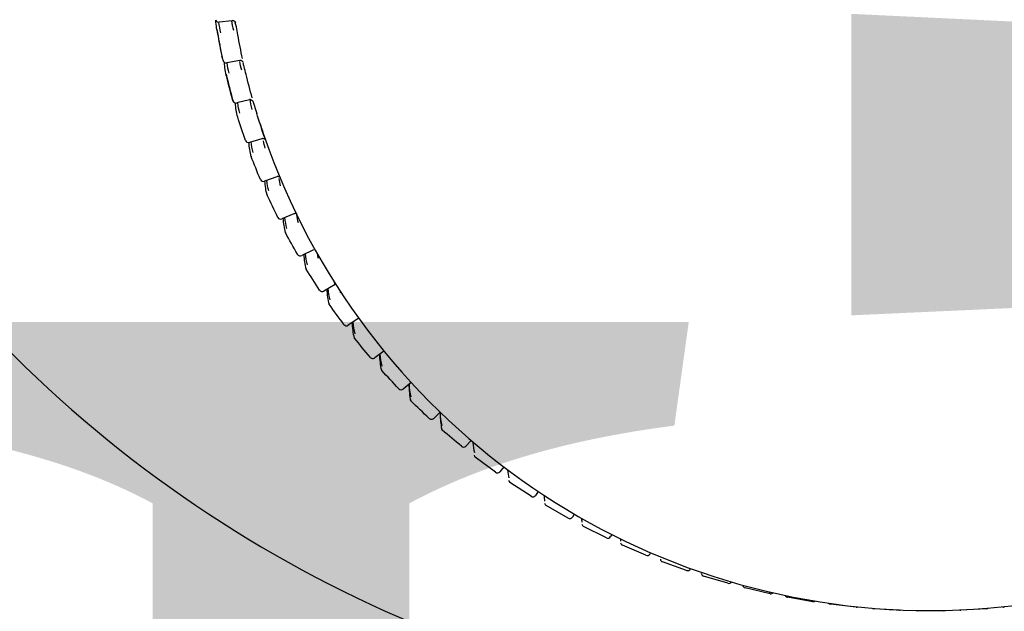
# Model space of a CAD drawing. Header units: millimetres. Extents: x 2985995 to 3127507, y -509231 to -458405.
# Tile 67 of 100: x 3055403 to 3055434, y -464230 to -464212. Entities that reach past the tile are written whole.
import ezdxf

# ---------------------------------------------------------------- set-up
doc = ezdxf.new("R2010")
doc.units = ezdxf.units.MM
doc.header["$LTSCALE"] = 1000
doc.header["$MEASUREMENT"] = 0
doc.header["$PDMODE"] = 3
doc.header["$PDSIZE"] = -1
doc.layers.get('0').update_dxf_attribs({"linetype": 'CONTINUOUS'})
doc.layers.get('Defpoints').update_dxf_attribs({"linetype": 'CONTINUOUS'})
for name, color, linetype in [('Drainage', 252, 'CONTINUOUS'), ('ELECTRICAL', 7, 'CONTINUOUS'), ('Equipment', 5, 'CONTINUOUS')]:
    doc.layers.add(name, color=color, linetype=linetype)
doc.styles.add('ARAIL', font='arial.ttf')
doc.styles.get("Standard").update_dxf_attribs({"font": 'arial.ttf'})
doc.dimstyles.new('TFS-Dim', dxfattribs={"dimtxt": 75, "dimasz": 20, "dimexe": 25, "dimexo": 25, "dimgap": 5, "dimtad": 0, "dimdec": 0, "dimzin": 0, "dimdsep": 46, "dimtxsty": 'Standard', "dimcen": 0.09, "dimclrd": 8, "dimclre": 8, "dimadec": 0, "dimazin": 0, "dimtfac": 1, "dimtdec": 0, "dimtofl": 0, "dimtmove": 0, "dimatfit": 3, "dimldrblk": 'DOT', "dimfxl": 1, "dimtolj": 1, "dimtzin": 0, "dimlwd": -1, "dimlwe": -1, "dimarcsym": 0})

# ---------------------------------------------------------------- blocks, each defined once
blk = doc.blocks.new('*D747')
at = {"layer": 'Defpoints', "color": 0, "transparency": 16777216}
for p in [(3055783.971, -463708.122), (3055964.972, -463708.122), (3055964.972, -464208.512, 0)]:
    blk.add_point(p, dxfattribs=at)
at = {"layer": 'Drainage', "color": 8, "transparency": 16777216}
for p, q in [((3055939.972, -463708.122), (3055758.971, -463708.122)), ((3055783.971, -464188.512), (3055783.971, -463728.122)), ((3055783.971, -463958.317), (3055477.688, -464149.739)), ((3055477.688, -464149.739), (3055477.688, -464159.739)), ((3055939.972, -464208.512), (3055758.971, -464208.512))]:
    blk.add_line(p, q, dxfattribs=at)
for points in [[(3055780.637, -463728.122), (3055787.304, -463728.122), (3055783.971, -463708.122)], [(3055780.637, -464188.512), (3055787.304, -464188.512), (3055783.971, -464208.512)]]:
    blk.add_solid(points, dxfattribs=at)
at = {"layer": 'Drainage', "color": 0, "transparency": 16777216, "insert": (3055477.688, -464394.548), "char_height": 75, "attachment_point": 5, "rotation": 90}
blk.add_mtext('\\A1;500 [1\'-8"]', dxfattribs=at)
blk = doc.blocks.new('_Dot')
at = {"color": 0, "linetype": 'ByBlock', "lineweight": -2}
blk.add_line((-0.5, 0), (-1, 0), dxfattribs=at)
at = {"color": 0, "linetype": 'ByBlock', "const_width": 0.5}
blk.add_lwpolyline([(-0.25, 0, 1), (0.25, 0, 1)], format="xyb", close=True, dxfattribs=at)

msp = doc.modelspace()

# ---------------------------------------------------------------- linework, layer by layer
at = {"layer": 'Equipment'}
for p, q in [((3055409.54973, -464211.83709, 0.02452), (3055409.14163, -464211.88421, 0.02452)), ((3055409.77928, -464213.0826, 0.02452), (3055409.37495, -464213.15306, 0.02452)), ((3055410.08749, -464214.31265, 0.02452), (3055409.68842, -464214.4062, 0.02452)), ((3055410.20331, -464214.3716, 0.02452), (3055410.20558, -464214.37939, 0.02452)), ((3055410.47323, -464215.52277, 0.02452), (3055410.0809, -464215.63904, 0.02452)), ((3055410.93511, -464216.70852, 0.02452), (3055410.55095, -464216.84708, 0.02452)), ((3055411.47144, -464217.86559, 0.02452), (3055411.09688, -464218.02592, 0.02452)), ((3055412.08028, -464218.98975, 0.02452), (3055411.71668, -464219.17124, 0.02452)), ((3055412.75941, -464220.07688, 0.02452), (3055412.4081, -464220.27886, 0.02452)), ((3055413.49779, -464221.12863, 0.02452), (3055413.16861, -464221.34473, 0.02452)), ((3055414.28254, -464222.15104, 0.02452), (3055413.99545, -464222.36496, 0.02452)), ((3055415.12978, -464223.13006, 0.02452), (3055414.88559, -464223.33581, 0.02452)), ((3055416.03757, -464224.06182, 0.02452), (3055415.83578, -464224.25374, 0.02452)), ((3055417.00366, -464224.94244, 0.02452), (3055416.84254, -464225.1154, 0.02452)), ((3055417.7667, -464225.93527, 0.02452), (3055417.13413, -464225.46394, 0.02452)), ((3055418.02546, -464225.76802, 0.02452), (3055417.90222, -464225.91763, 0.02452)), ((3055418.87658, -464226.68331, 0.02452), (3055418.21526, -464226.24918, 0.02452)), ((3055419.10004, -464226.5347, 0.02452), (3055419.01092, -464226.6575, 0.02452)), ((3055420.03188, -464227.36622, 0.02452), (3055419.34423, -464226.97087, 0.02452)), ((3055420.22409, -464227.23872, 0.02452), (3055420.1646, -464227.33232, 0.02452)), ((3055421.22838, -464227.98152, 0.02452), (3055420.51692, -464227.62639, 0.02452)), ((3055421.39389, -464227.87646, 0.02452), (3055421.35904, -464227.93961, 0.02452)), ((3055422.46173, -464228.52698, 0.02452), (3055421.72904, -464228.21336, 0.02452)), ((3055422.60535, -464228.44446, 0.02452), (3055422.58988, -464228.47716, 0.02452)), ((3055423.72742, -464229.00061, 0.02452), (3055422.97618, -464228.72964, 0.02452)), ((3055423.854, -464228.93953, 0.02452), (3055423.85262, -464228.94301, 0.02452)), ((3055425.02084, -464229.40068, 0.02452), (3055424.25378, -464229.17335, 0.02452)), ((3055426.33727, -464229.72574, 0.02452), (3055425.5572, -464229.54288, 0.02452)), ((3055427.67192, -464229.97462, 0.02452), (3055426.88167, -464229.83689, 0.02452)), ((3055429.01991, -464230.14639, 0.02452), (3055428.22237, -464230.05429, 0.02452)), ((3055430.37634, -464230.24045, 0.02452), (3055429.57441, -464230.19431, 0.02452)), ((3055431.73627, -464230.25644, 0.02452), (3055430.93287, -464230.25644, 0.02452)), ((3055433.09473, -464230.19431, 0.02452), (3055432.2928, -464230.24045, 0.02452))]:
    msp.add_line(p, q, dxfattribs=at)
for centre, radius, start, end in [((3055432.15909, -464194.35852, 0.02452), 39.3899, 268.800575, 359.926239), ((3055430.51806, -464194.31436, 0.02452), 39.43388, 180.658651, 271.186443), ((3055409.13016, -464211.78488, 0.02452), 0.1, 195.702328, 276.587291), ((3055431.33457, -464208.25038, 0.02452), 22.6, 189.837276, 191.975757), ((3055406.20234, -464212.85665, 0.02452), 3.56956, 9.333874, 13.352899), ((3055409.35778, -464213.05455, 0.02452), 0.1, 195.807393, 279.886635), ((3055401.89112, -464215.41407, 0.02452), 8.30816, 13.231399, 14.954175), ((3055431.33457, -464208.25038, 0.02452), 22.6, 193.461393, 195.597091), ((3055409.6656, -464214.30884, 0.02452), 0.1, 195.857415, 283.192749), ((3055431.33457, -464208.25038, 0.02452), 22, 196.16422, 196.538262), ((3055434.35973, -464207.31982, 0.02452), 25.16485, 196.55909, 197.126357), ((3055431.33457, -464208.25038, 0.02452), 22, 197.908614, 199.070053), ((3055431.33457, -464208.25038, 0.02452), 22, 199.070053, 341.112287), ((3055410.05248, -464215.54316, 0.02452), 0.1, 199.205707, 286.50778), ((3055410.23334, -464216.04161, 0.02452), 0.1, 195.780788, 200.679014), ((3055410.51703, -464216.75301, 0.02452), 0.1, 202.800645, 289.833774), ((3055410.7292, -464217.24017, 0.02452), 0.1, 195.648417, 204.26782), ((3055411.05753, -464217.93399, 0.02452), 0.1, 206.380058, 293.172658), ((3055411.30024, -464218.40807, 0.02452), 0.1, 195.449644, 207.840372), ((3055411.67202, -464219.08177, 0.02452), 0.1, 209.94225, 296.526213), ((3055411.94438, -464219.54105, 0.02452), 0.1, 195.181865, 211.395095), ((3055412.35826, -464220.19217, 0.02452), 0.1, 213.485825, 299.896047), ((3055412.65928, -464220.63497, 0.02452), 0.1, 194.842686, 214.930718), ((3055413.11373, -464221.26113, 0.02452), 0.1, 217.009698, 303.283574), ((3055413.44233, -464221.68584, 0.02452), 0.1, 194.430001, 218.446288), ((3055413.9357, -464222.28477, 0.02452), 0.1, 220.513108, 306.689987), ((3055414.29065, -464222.68984, 0.02452), 0.1, 193.942082, 221.941176), ((3055414.82115, -464223.25934, 0.02452), 0.1, 223.995614, 310.116234), ((3055415.20117, -464223.64328, 0.02452), 0.1, 193.377675, 225.415074), ((3055415.76686, -464224.18128, 0.02452), 0.1, 227.457098, 313.563001), ((3055416.17056, -464224.5427, 0.02452), 0.1, 192.736109, 228.86799), ((3055416.76937, -464225.04724, 0.02452), 0.1, 230.89775, 317.030687), ((3055417.19529, -464225.38482, 0.02452), 0.1, 192.017412, 232.300239), ((3055417.82503, -464225.85405, 0.02452), 0.1, 234.318056, 320.519394), ((3055418.2716, -464226.16655, 0.02452), 0.1, 191.222419, 235.712422), ((3055418.92999, -464226.59876, 0.02452), 0.1, 237.718781, 324.028907), ((3055419.39558, -464226.88506, 0.02452), 0.1, 190.352889, 239.105412), ((3055420.0802, -464227.27867, 0.02452), 0.1, 241.100948, 327.558692), ((3055420.56312, -464227.53771, 0.02452), 0.1, 189.411601, 242.480334), ((3055421.27149, -464227.89129, 0.02452), 0.1, 244.465819, 331.107892), ((3055421.76997, -464228.12212, 0.02452), 0.1, 188.402437, 245.838538), ((3055422.49949, -464228.43438, 0.02452), 0.1, 247.814865, 334.67533), ((3055423.01172, -464228.63617, 0.02452), 0.1, 187.330431, 249.181577), ((3055423.75973, -464228.90597, 0.02452), 0.1, 251.14975, 338.259517), ((3055424.28383, -464229.07798, 0.02452), 0.1, 186.201786, 252.511183), ((3055425.04761, -464229.30433, 0.02452), 0.1, 254.4723, 327.590825), ((3055425.58168, -464229.44593, 0.02452), 0.1, 186.780541, 255.829244), ((3055426.35843, -464229.62801, 0.02452), 0.1, 257.784479, 316.441584), ((3055426.90051, -464229.73868, 0.02452), 0.1, 204.386984, 259.137772), ((3055427.68741, -464229.87582, 0.02452), 0.1, 261.088368, 306.762352), ((3055428.23553, -464229.95516, 0.02452), 0.1, 220.45607, 262.438888), ((3055429.02969, -464230.04687, 0.02452), 0.1, 264.386133, 298.972985), ((3055429.58185, -464230.09459, 0.02452), 0.1, 234.196778, 265.734788), ((3055430.38039, -464230.14053, 0.02452), 0.1, 267.68001, 294.612034), ((3055430.93457, -464230.15646, 0.02452), 0.1, 243.413963, 269.027728), ((3055431.73457, -464230.15646, 0.02452), 0.1, 270.972272, 296.586037), ((3055432.28875, -464230.14053, 0.02452), 0.1, 245.387966, 272.31999), ((3055433.08729, -464230.09459, 0.02452), 0.1, 274.265212, 305.803222), ((3055433.63944, -464230.04687, 0.02452), 0.1, 241.027015, 275.613867)]:
    msp.add_arc(centre, radius, start, end, dxfattribs=at)
at = {"layer": 'Equipment', "extrusion": (0, 0, -1)}
for centre, major_axis, ratio, start_param, end_param in [((3055431.26215, -464207.87452, 0.02452), (-22.18827, -4.27541), 0.30395527, -0.02605694, 0.04799699), ((3055431.24444, -464207.78264, 0.02452), (-21.69281, -4.17994), 0.30395527, -0.02760935, 0.01860805), ((3055431.24444, -464207.78264, 0.02452), (-22.0901, -4.25649), 0.30395527, -0.02605694, 0.02281056), ((3055431.22691, -464207.69163, 0.02452), (-21.59466, -4.16102), 0.30395528, -0.02760935, -0.00754105), ((3055431.40656, -464208.81429, 0.02452), (-21.81482, -2.78511), 0.30676397, -0.04696621, -0.039652), ((3055431.33457, -464208.84012, 0.02452), (-22.51928, 0), 0.95105652, -0.1990882, -0.1634033), ((3055431.33457, -464208.89638, 0.02452), (-21.90045, 0), 0.95105652, -0.19942856, -0.16306292), ((3055431.40699, -464208.62623, 0.02452), (-22.18827, -4.27541), 0.30395527, -0.02605694, -0.00567294), ((3055431.23842, -464207.87937, 0.02452), (-21.87379, -5.66886), 0.30003752, -0.0069563, 0.06104514), ((3055431.21491, -464207.78867, 0.02452), (-21.777, -5.64377), 0.30003752, -0.0069563, 0.04228776), ((3055431.21491, -464207.78867, 0.02452), (-21.38535, -5.54227), 0.30003752, -0.00850871, 0.03410545), ((3055431.19163, -464207.69883, 0.02452), (-21.28858, -5.5172), 0.30003753, -0.00850871, 0.00854249), ((3055431.33457, -464208.84012, 0.02452), (-22.51928, 0), 0.95105651, -0.25950341, -0.22381851), ((3055431.33457, -464208.89638, 0.02452), (-21.90045, 0), 0.95105651, -0.25984376, -0.22347812), ((3055431.18582, -464207.79638, 0.02452), (-20.9937, -6.87856), 0.29502497, 0.01025427, 0.06189581), ((3055431.21504, -464207.88557, 0.02452), (-21.47319, -7.03567), 0.29502497, 0.01180668, 0.07791583), ((3055431.18582, -464207.79638, 0.02452), (-21.37818, -7.00454), 0.29502497, 0.01180668, 0.06171495), ((3055431.33457, -464208.84012, 0.02452), (-22.51928, 0), 0.95105652, -0.31991869, -0.28423379), ((3055431.33457, -464208.89638, 0.02452), (-21.90045, 0), 0.95105652, -0.32025908, -0.28389344), ((3055431.1921, -464207.8931, 0.02452), (-20.98917, -8.36979), 0.28893591, 0.03015376, 0.09615378), ((3055431.15727, -464207.80575, 0.02452), (-20.8963, -8.33275), 0.28893591, 0.03015376, 0.08093728), ((3055431.15727, -464207.80575, 0.02452), (-20.52048, -8.18289), 0.28893591, 0.02860135, 0.06464616), ((3055431.33457, -464208.84012, 0.02452), (-22.51928, 0), 0.95105651, -0.38033388, -0.34464898), ((3055431.12936, -464207.81674, 0.02452), (-19.96879, -9.44973), 0.28179255, 0.04645816, 0.0829704), ((3055431.16967, -464207.90193, 0.02452), (-20.42488, -9.66556), 0.28179255, 0.04801057, 0.11528424), ((3055431.12936, -464207.81674, 0.02452), (-20.3345, -9.62279), 0.28179255, 0.04801057, 0.0998977), ((3055431.33457, -464208.84012, 0.02452), (-22.51928, 0), 0.95105652, -0.4407492, -0.4050643), ((3055410.7292, -464217.24017, 0.02452), (-0.09116, -0.0411), 0.28401105, 0.00000009, 0.04280554), ((3055411.05753, -464217.93399, 0.02452), (-0.08959, -0.04443), 0.27948469, -0.00000006, 0.05319346), ((3055431.10221, -464207.82932, 0.02452), (-19.69634, -10.86942), 0.27362096, 0.06530704, 0.118549), ((3055431.10221, -464207.82932, 0.02452), (-19.3421, -10.67394), 0.27362096, 0.06375463, 0.10421593), ((3055431.14785, -464207.91203, 0.02452), (-19.78388, -10.91773), 0.27362096, 0.06530704, 0.13431234), ((3055431.33457, -464208.84012, 0.02452), (-22.51928, 0), 0.95105652, -0.50116448, -0.46547958), ((3055411.67202, -464219.08177, 0.02452), (-0.08665, -0.04991), 0.27101537, 0.00000005, 0.07031176), ((3055431.12671, -464207.92337, 0.02452), (-19.07006, -12.12152), 0.26445096, 0.08197785, 0.15307346), ((3055431.0759, -464207.84343, 0.02452), (-18.98568, -12.06789), 0.26445096, 0.08197785, 0.13685545), ((3055431.0759, -464207.84343, 0.02452), (-18.64423, -11.85085), 0.26445096, 0.08042544, 0.10372175), ((3055431.33457, -464208.84012, 0.02452), (-22.51928, 0), 0.95105652, -0.56157972, -0.52589482), ((3055431.59324, -464208.65733, 0.02452), (-18.64423, -11.85085), 0.26445091, 0.08042542, 0.09125003), ((3055412.35826, -464220.19217, 0.02452), (-0.0834, -0.05517), 0.26155665, 0, 0.08678599), ((3055431.10633, -464207.93591, 0.02452), (-18.28759, -13.27262), 0.254316, 0.09796269, 0.17155572), ((3055431.05054, -464207.85903, 0.02452), (-18.20667, -13.21389), 0.254316, 0.09796269, 0.1547948), ((3055431.05054, -464207.85903, 0.02452), (-17.87923, -12.97625), 0.25431608, 0.09641031, 0.10319036), ((3055431.33457, -464208.84012, 0.02452), (-22.51928, 0), 0.95105651, -0.62199472, -0.58630982), ((3055413.11373, -464221.26113, 0.02452), (-0.07985, -0.0602), 0.25114354, -0.00000003, 0.10255745), ((3055431.08679, -464207.94959, 0.02452), (-17.44082, -14.36719), 0.24325307, 0.11320634, 0.18976618), ((3055431.02621, -464207.87605, 0.02452), (-17.36365, -14.30362), 0.24325307, 0.11320634, 0.17236081), ((3055431.33457, -464208.84012, 0.02452), (-22.51928, 0), 0.95105652, -0.68241007, -0.64672517), ((3055431.06814, -464207.96436, 0.02452), (-16.53423, -15.40187), 0.23130254, 0.12765881, 0.20773513), ((3055431.00301, -464207.89444, 0.02452), (-16.46107, -15.33372), 0.23130254, 0.12765881, 0.18956668), ((3055413.9357, -464222.28477, 0.02452), (-0.07603, -0.06496), 0.23981419, 0, 0.11757242), ((3055431.33457, -464208.84012, 0.02452), (-22.51928, 0), 0.95105652, -0.7428253, -0.70714039), ((3055431.05047, -464207.98018, 0.02452), (-15.57237, -16.37376), 0.21850801, 0.14127519, 0.22552208), ((3055430.98102, -464207.91413, 0.02452), (-15.50346, -16.30131), 0.21850801, 0.14127519, 0.20644986), ((3055414.82115, -464223.25934, 0.02452), (-0.07194, -0.06946), 0.22760966, -0.00000003, 0.13178242), ((3055431.33457, -464208.84012, 0.02452), (-22.51928, 0), 0.95105652, -0.8032406, -0.7675557), ((3055430.96031, -464207.93505, 0.02452), (-14.49537, -17.20391), 0.20491617, 0.15401553, 0.22110623), ((3055415.76686, -464224.18128, 0.02452), (-0.06761, -0.07368), 0.21457469, -0.00000002, 0.14514402), ((3055431.03383, -464207.99699, 0.02452), (-14.55979, -17.28037), 0.20491617, 0.15401553, 0.22491592), ((3055431.33457, -464208.84012, 0.02452), (-22.51928, 0), 0.95105651, -0.86365603, -0.82797112), ((3055430.94098, -464207.95711, 0.02452), (-13.44129, -18.03945), 0.19057661, 0.16584464, 0.22011119), ((3055416.76937, -464225.04724, 0.02452), (-0.06307, -0.0776), 0.20075677, 0, 0.1576187), ((3055430.92308, -464207.98025, 0.02452), (-12.34567, -18.80623), 0.17554166, 0.17673182, 0.21912721), ((3055430.90668, -464208.00437, 0.02452), (-11.21286, -19.50287), 0.15986618, 0.18665049, 0.21816411), ((3055430.89184, -464208.02939, 0.02452), (-10.04707, -20.12825), 0.14360736, 0.19557796, 0.21723104), ((3055430.87862, -464208.05522, 0.02452), (-8.85242, -20.6815), 0.12682455, 0.20349504, 0.21633641), ((3055431.72467, -464208.34182, 0.02452), (-5.15713, -22.00006), 0.07395258, 0.22103711, 0.23026985), ((3055430.93937, -464208.1815, 0.02452), (-3.87979, -22.26086), 0.0557019, 0.22477937, 0.2323637)]:
    msp.add_ellipse(centre, major_axis=major_axis, ratio=ratio, start_param=start_param, end_param=end_param, dxfattribs=at)
at = {"layer": 'Equipment'}
for points, knots in [([(3055409.65332, -464211.89896, 0.02452), (3055409.65351, -464211.89955, 0.02452), (3055409.65376, -464211.90049, 0.02452), (3055409.65271, -464211.89719, 0.02452), (3055409.64934, -464211.8895, 0.02452), (3055409.6413, -464211.87561, 0.02452), (3055409.62492, -464211.85755, 0.02452), (3055409.59844, -464211.84195, 0.02452), (3055409.57086, -464211.83463, 0.02452), (3055409.5554, -464211.83758, 0.02452), (3055409.55001, -464211.83867, 0.02452)], [0, 0, 0, 0, 0.07248515, 0.16501085, 0.23501496, 0.32989975, 0.5005115, 0.68938936, 0.90659832, 1, 1, 1, 1]), ([(3055409.88937, -464213.14439, 0.02452), (3055409.88967, -464213.14539, 0.02452), (3055409.89006, -464213.14678, 0.02452), (3055409.88944, -464213.14475, 0.02452), (3055409.88754, -464213.13995, 0.02452), (3055409.88288, -464213.13021, 0.02452), (3055409.87262, -464213.11493, 0.02452), (3055409.85328, -464213.09704, 0.02452), (3055409.82528, -464213.08363, 0.02452), (3055409.79741, -464213.07879, 0.02452), (3055409.78346, -464213.0828, 0.02452), (3055409.77969, -464213.08391, 0.02452)], [0, 0, 0, 0, 0.08178832, 0.15668724, 0.20883938, 0.26704751, 0.38932603, 0.53491686, 0.72940895, 0.93697875, 1, 1, 1, 1]), ([(3055410.20545, -464214.37899, 0.02452), (3055410.20545, -464214.379, 0.02452), (3055410.20544, -464214.37896, 0.02452), (3055410.20506, -464214.37777, 0.02452), (3055410.20416, -464214.3752, 0.02452), (3055410.20156, -464214.36852, 0.02452), (3055410.19516, -464214.35581, 0.02452), (3055410.18217, -464214.33894, 0.02452), (3055410.15972, -464214.32104, 0.02452), (3055410.1291, -464214.31012, 0.02452), (3055410.10156, -464214.30791, 0.02452), (3055410.0896, -464214.31267, 0.02452), (3055410.08789, -464214.31336, 0.02452)], [0, 0, 0, 0, 0.01904203, 0.04946433, 0.0730487, 0.10395082, 0.19835114, 0.34248837, 0.5116854, 0.7394257, 0.96769561, 1, 1, 1, 1]), ([(3055410.57806, -464215.55414, 0.02452), (3055410.57607, -464215.55177, 0.02452), (3055410.5672, -464215.54212, 0.02452), (3055410.54643, -464215.52702, 0.02452), (3055410.51381, -464215.51779, 0.02452), (3055410.48607, -464215.51713, 0.02452), (3055410.47489, -464215.52272, 0.02452), (3055410.47366, -464215.52334, 0.02452)], [0.46446871, 0.46446871, 0.46446871, 0.46446871, 0.508418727, 0.646622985, 0.816429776, 0.98256087, 1, 1, 1, 1]), ([(3055411.04334, -464216.73598, 0.02452), (3055411.04209, -464216.73456, 0.02452), (3055411.03454, -464216.72642, 0.02452), (3055411.01596, -464216.71242, 0.02452), (3055410.98545, -464216.70231, 0.02452), (3055410.95605, -464216.70117, 0.02452), (3055410.94119, -464216.70759, 0.02452), (3055410.93569, -464216.71005, 0.02452)], [0.661911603, 0.661911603, 0.661911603, 0.661911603, 0.68075553, 0.766312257, 0.855246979, 0.953690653, 1, 1, 1, 1]), ([(3055411.57459, -464217.88107, 0.02452), (3055411.57288, -464217.8796, 0.02452), (3055411.56456, -464217.87289, 0.02452), (3055411.54489, -464217.86198, 0.02452), (3055411.51409, -464217.85609, 0.02452), (3055411.48687, -464217.85799, 0.02452), (3055411.47483, -464217.865, 0.02452), (3055411.47207, -464217.86663, 0.02452)], [0.673712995, 0.673712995, 0.673712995, 0.673712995, 0.697032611, 0.778188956, 0.870863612, 0.974447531, 1, 1, 1, 1])]:
    msp.add_open_spline(points, degree=3, knots=knots, dxfattribs=at)

# ---------------------------------------------------------------- texts
at = {"layer": 'ELECTRICAL', "color": 7, "insert": (3054789.97591, -464021.20034, 0), "char_height": 60, "width": 730.3069108, "attachment_point": 1, "style": 'ARAIL'}
msp.add_mtext('{\\fCambria|b0|i0|c0|p18;2Nos.5/15Amp.\\PSwitch Socket @1100mm Ht.FFL.}', dxfattribs=at)

# ---------------------------------------------------------------- dimensions: what is measured, and where the dimension line sits
at = {"layer": 'Drainage'}
dim = msp.add_linear_dim(base=(3055783.9706, -463708.12209, 0), p1=(3055964.97176, -464208.51225, 0), p2=(3055964.97176, -463708.12209, 0), angle=90, dimstyle='TFS-Dim', override={"dimtmove": 1}, dxfattribs=at)
dim.commit()
dim.dimension.update_dxf_attribs({"geometry": '*D747', "text_midpoint": (3055477.68813, -464164.739, 0), "dimtype": 161})

doc.saveas('drawing.dxf')
